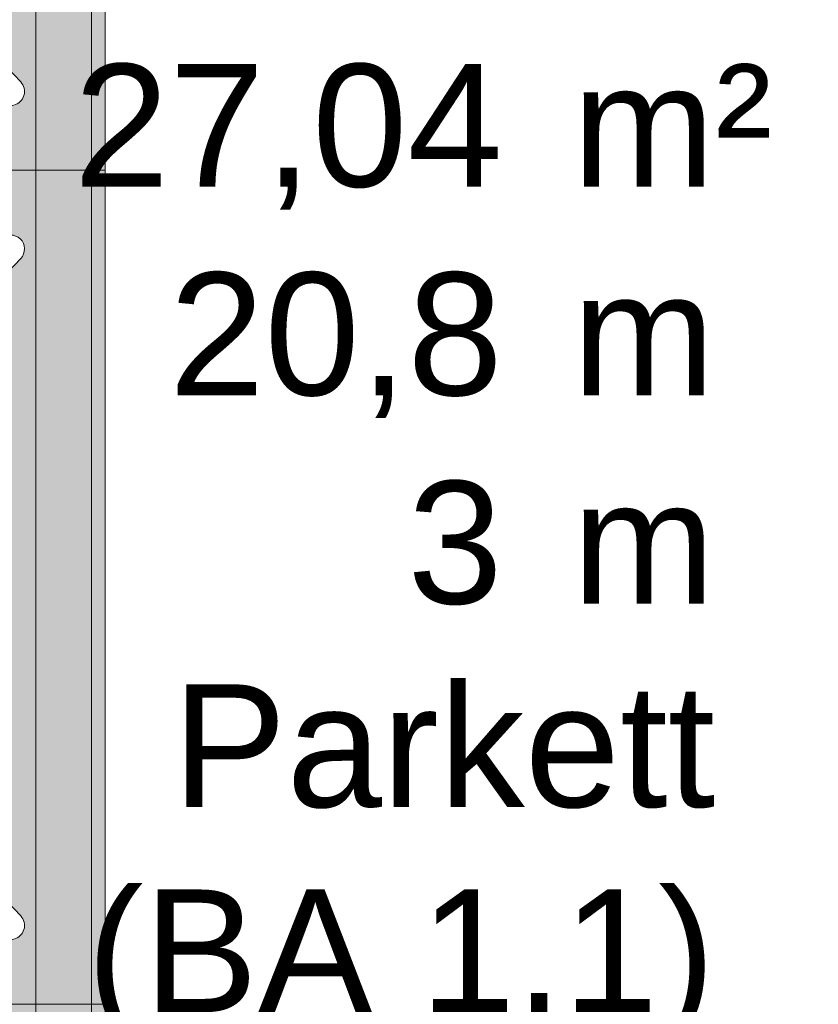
# Model space of a CAD drawing. Header units: metres. Extents: x -111 to 152, y -132 to 99.
# Tile 66 of 256: x -29.212 to -28.637, y -10.325 to -9.617. Entities that reach past the tile are written whole.
import ezdxf
from ezdxf.enums import TextEntityAlignment as Align

# ---------------------------------------------------------------- set-up
doc = ezdxf.new("R2010")
doc.units = ezdxf.units.M
doc.linetypes.add('gestrichelt - 01', pattern=[2, 1, -1])
for name, color, linetype, lineweight, true_color in [('031_Metallbauarbeiten-350 Lamellendecke DS', 7, 'Continuous', 35, 0x666666), ('AV1-Bewegungsfläche', 7, 'gestrichelt - 01', 9, 0xd9d9d9), ('AV1-Einrichtung', 7, 'Continuous', 9, 0xa6a6a6)]:
    doc.layers.add(name, color=color, linetype=linetype, lineweight=lineweight, true_color=true_color)
for name, color, linetype, lineweight in [('_EG (2D)', 7, 'Continuous', 9), ('_EG - DS (2D)', 7, 'Continuous', 9), ('AV1-Stempel-Raumstempel', 7, 'Continuous', 9)]:
    doc.layers.add(name, color=color, linetype=linetype, lineweight=lineweight)
doc.styles.add('Arial', font='arial.ttf')
doc.styles.add('Arial (bold)', font='arialbd.ttf')

# ---------------------------------------------------------------- blocks, each defined once
blk = doc.blocks.new('EG - DS (2D)')
at = {"layer": '031_Metallbauarbeiten-350 Lamellendecke DS', "linetype": 'Continuous', "lineweight": 0, "transparency": 33554508}
blk.add_hatch(color=254, dxfattribs=at).paths.add_polyline_path([(-28.51237, -8.25), (-28.18763, -8.25), (-28.18763, -8.2), (-25.725, -8.2), (-25.725, -13.4), (-28.18763, -13.4), (-28.18763, -13.34521), (-28.51237, -13.34521), (-28.51237, -13.4), (-30.911, -13.4), (-30.911, -8.2), (-28.51237, -8.2)])
at = {"layer": '031_Metallbauarbeiten-350 Lamellendecke DS', "linetype": 'Continuous', "lineweight": 9, "transparency": 33554508}
h = blk.add_hatch(dxfattribs=at)
h.set_pattern_fill('Lamellendecke', color=252, style=0, pattern_type=2)
h.set_pattern_definition([(90, (0, 0), (0.04, 0), [])])
h.paths.add_polyline_path([(-28.51237, -8.25), (-28.18763, -8.25), (-28.18763, -8.2), (-25.725, -8.2), (-25.725, -13.4), (-28.18763, -13.4), (-28.18763, -13.34521), (-28.51237, -13.34521), (-28.51237, -13.4), (-30.911, -13.4), (-30.911, -8.2), (-28.51237, -8.2)])
blk = doc.blocks.new('Jacobsen 1')
at = {"color": 255, "transparency": 33554559}
blk.add_wipeout([(0.17511, 0.25738), (0.17632, 0.25892), (0.1772, 0.26067), (0.17772, 0.26256), (0.17787, 0.26452), (0.17763, 0.26646), (0.17702, 0.26832), (0.17605, 0.27003), (0.17477, 0.27151), (0.17323, 0.27272), (0.17148, 0.2736), (0.16959, 0.27413), (0.16763, 0.27427), (0.16569, 0.27403), (0.16382, 0.27342), (0.16212, 0.27245), (0.16063, 0.27117), (-0.30319, -0.21556), (-0.3044, -0.21711), (-0.30528, -0.21886), (-0.30581, -0.22075), (-0.30595, -0.2227), (-0.30571, -0.22465), (-0.3051, -0.22651), (-0.30413, -0.22822), (-0.30285, -0.2297), (-0.30131, -0.23091), (-0.29956, -0.23179), (-0.29767, -0.23231), (-0.29571, -0.23246), (-0.29377, -0.23222), (-0.2919, -0.2316), (-0.2902, -0.23064), (-0.28871, -0.22936)], dxfattribs=at).dxf.layer = 'AV1-Einrichtung'
at = {"layer": 'AV1-Einrichtung', "flags": 128}
blk.add_lwpolyline([(0.17511, 0.25738, 0.414214), (0.17477, 0.27151, 0.414214), (0.16063, 0.27117), (-0.30319, -0.21556, 0.414214), (-0.30285, -0.2297, 0.414214), (-0.28871, -0.22936)], format="xyb", close=True, dxfattribs=at)
at = {"color": 255, "transparency": 33554559}
blk.add_wipeout([(0.16063, -0.22936), (0.16212, -0.23064), (0.16382, -0.2316), (0.16569, -0.23222), (0.16763, -0.23246), (0.16959, -0.23231), (0.17148, -0.23179), (0.17323, -0.23091), (0.17477, -0.2297), (0.17605, -0.22822), (0.17702, -0.22651), (0.17763, -0.22465), (0.17787, -0.2227), (0.17772, -0.22075), (0.1772, -0.21886), (0.17632, -0.21711), (0.17511, -0.21556), (-0.28871, 0.27117), (-0.28968, 0.27206), (-0.29075, 0.27281), (-0.2919, 0.27342), (-0.29313, 0.27387), (-0.29441, 0.27416), (-0.29571, 0.27427), (-0.29702, 0.27422), (-0.29831, 0.27399), (-0.29956, 0.2736), (-0.30074, 0.27305), (-0.30185, 0.27235), (-0.30285, 0.27151), (-0.30374, 0.27055), (-0.30449, 0.26948), (-0.3051, 0.26832), (-0.30555, 0.2671), (-0.30583, 0.26582), (-0.30595, 0.26452), (-0.3059, 0.26321), (-0.30567, 0.26192), (-0.30528, 0.26067), (-0.30473, 0.25949), (-0.30403, 0.25838), (-0.30319, 0.25738)], dxfattribs=at).dxf.layer = 'AV1-Einrichtung'
at = {"layer": 'AV1-Bewegungsfläche', "flags": 128}
blk.add_lwpolyline([(-0.36404, 0.32091), (-0.36404, -0.27909), (0.23596, -0.27909), (0.23596, 0.32091)], close=True, dxfattribs=at)
at = {"layer": 'AV1-Einrichtung', "flags": 128}
blk.add_lwpolyline([(0.16063, -0.22936, 0.414214), (0.17477, -0.2297, 0.414214), (0.17511, -0.21556), (-0.28871, 0.27117, 0.267949), (-0.29831, 0.27399, 0.267949), (-0.30555, 0.2671, 0.267949), (-0.30319, 0.25738)], format="xyb", close=True, dxfattribs=at)
blk = doc.blocks.new('Raumstempel - Symbol - 1 (2D)')
at = {"layer": 'AV1-Stempel-Raumstempel', "attachment_point": 1, "line_spacing_factor": 0.967919, "style": 'Arial'}
for s, insert, char_height in [('m²', (1.62246, -0.67357), 0.088263), ('m', (1.62246, -0.82357), 0.08826), ('m', (1.62246, -0.97357), 0.08826)]:
    blk.add_mtext(s, dxfattribs=dict(at, insert=insert, char_height=char_height))
at = {"layer": 'AV1-Stempel-Raumstempel'}
for tag, style, p in [('Raumnummer', 'Arial', (0.2, -0.23372)), ('Raumname', 'Arial (bold)', (0.2, -0.43372))]:
    blk.add_attdef(tag, text='', height=0.12609, dxfattribs=dict(at, style=style)).set_placement(p, align=Align.TOP_LEFT)
at = {"layer": 'AV1-Stempel-Raumstempel', "style": 'Arial'}
for tag, p in [('Raumfläche', (1.57246, -0.67357)), ('Raumumfang', (1.57246, -0.82357)), ('LRH', (1.57246, -0.97357)), ('Bodenbelag', (1.72532, -1.11986)), ('Bodendetail', (1.72532, -1.26739)), ('Decke', (1.72779, -1.41496)), ('Höhe_DA', (1.57246, -1.56251))]:
    blk.add_attdef(tag, text='', height=0.08826, dxfattribs=at).set_placement(p, align=Align.TOP_RIGHT)
blk = doc.blocks.new('EG (2D)')
at = {"layer": 'AV1-Einrichtung', "color": 253, "transparency": 33554610, "rotation": 180}
blk.add_blockref('Jacobsen 1', (-29.51404, -10.00409), dxfattribs=at)
blk.add_blockref('Jacobsen 1', (-29.51404, -9.40409), dxfattribs=at)
at = {"color": 255, "transparency": 33554559}
blk.add_wipeout([(-27.55, -9.125), (-27.55, -12.125), (-29.15, -12.125), (-29.15, -9.125)], dxfattribs=at).dxf.layer = 'AV1-Einrichtung'
at = {"layer": 'AV1-Einrichtung', "flags": 128}
blk.add_lwpolyline([(-27.55, -9.125), (-27.55, -12.125), (-29.15, -12.125), (-29.15, -9.125)], close=True, dxfattribs=at)
at = {"layer": 'AV1-Stempel-Raumstempel'}
ref = blk.add_blockref('Raumstempel - Symbol - 1 (2D)', (-30.43656, -8.975), dxfattribs=at)
ref.add_attrib('Bodendetail', '(BA 1.1)', dxfattribs={"height": 0.088263, "style": 'Arial'}).set_placement((-28.71125, -10.24239), align=Align.TOP_RIGHT)
ref.add_attrib('Raumfläche', '27,04', dxfattribs={"height": 0.088263, "style": 'Arial'}).set_placement((-28.8641, -9.64857), align=Align.TOP_RIGHT)
ref.add_attrib('LRH', '3', dxfattribs={"height": 0.08826, "style": 'Arial'}).set_placement((-28.8641, -9.94857), align=Align.TOP_RIGHT)
ref.add_attrib('Raumumfang', '20,8', dxfattribs={"height": 0.088263, "style": 'Arial'}).set_placement((-28.8641, -9.79857), align=Align.TOP_RIGHT)
ref.add_attrib('Bodenbelag', 'Parkett', dxfattribs={"height": 0.088263, "style": 'Arial'}).set_placement((-28.71125, -10.09486), align=Align.TOP_RIGHT)

msp = doc.modelspace()

# ---------------------------------------------------------------- block references
at = {"layer": '_EG - DS (2D)'}
msp.add_blockref('EG - DS (2D)', (0, 0), dxfattribs=at)

# ---------------------------------------------------------------- next in the draw order: block references
at = {"layer": '_EG (2D)'}
msp.add_blockref('EG (2D)', (0, 0), dxfattribs=at)

doc.saveas('drawing.dxf')
